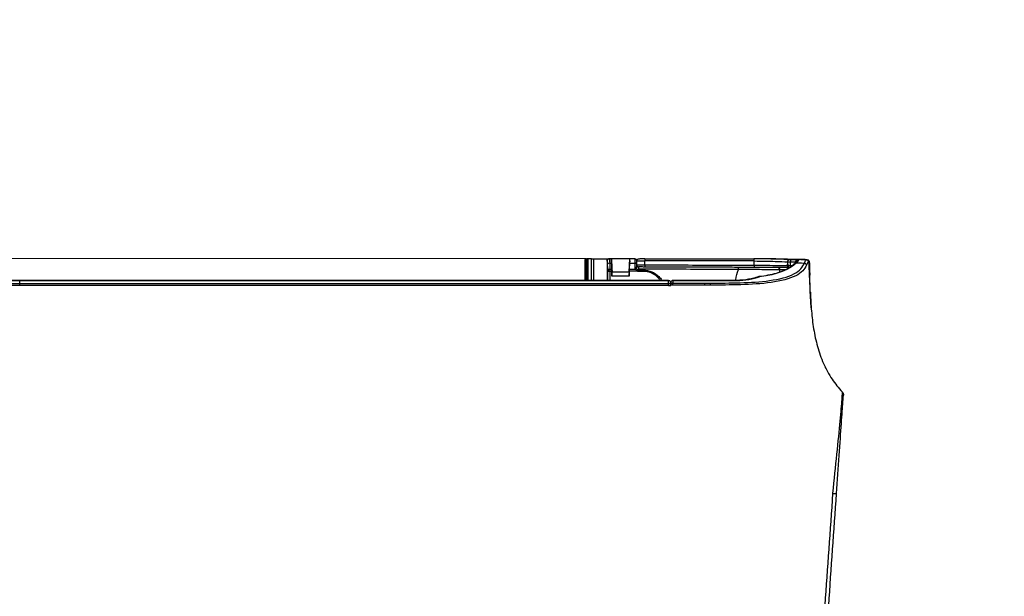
# Model space of a CAD drawing. Header units: millimetres. Extents: x -424979 to 718034, y -72486 to 344972.
# Tile 115 of 256: x 373676 to 374218, y 63550 to 63867. Entities that reach past the tile are written whole.
import ezdxf
from ezdxf.xclip import XClip

# ---------------------------------------------------------------- set-up
doc = ezdxf.new("R2010")
doc.units = ezdxf.units.MM
doc.header["$MEASUREMENT"] = 0
doc.header["$XCLIPFRAME"] = 0
doc.layers.add('0100_001_1_0_Nr_pióra__1', color=7, linetype='Continuous', lineweight=13)
doc.layers.add('IS_KLIM_urządzenia', color=3, linetype='Continuous')
doc.layers.add('Rysunki i obrazki', color=7, linetype='Continuous')
picture_1 = doc.add_image_def('image1.tif', size_in_pixel=(4960, 3508))

# ---------------------------------------------------------------- blocks, each defined once
blk = doc.blocks.new('Rysunek_1_1', base_point=(-285945.28, 74341.74))
at = {"layer": '0100_001_1_0_Nr_pióra__1', "color": 7, "lineweight": 13}
image = blk.add_image(picture_1, insert=(-264947.95, 89188.04), size_in_units=(41994.67, 29692.6), rotation=180, dxfattribs=at)
image.set_boundary_path([(-0.5, -0.5), (4959.5, 3507.5)])
blk = doc.blocks.new('G$CFEA986A8')
at = {"layer": 'IS_KLIM_urządzenia', "linetype": 'Continuous'}
for p, q in [((902.57, 201.14), (563.89, 201.26)), ((902.37, 200.15), (902.37, 200.94)), ((902.37, 196.17), (902.37, 200.15)), ((902.57, 201.14), (902.77, 201.14)), ((902.57, 201.14), (902.57, 200.15)), ((902.57, 200.15), (902.57, 196.17)), ((902.77, 200.15), (902.57, 200.15)), ((903.79, 201.14), (902.77, 201.14)), ((902.77, 200.15), (902.77, 201.14)), ((902.78, 196.17), (902.77, 200.15)), ((902.97, 200.94), (902.97, 200.15)), ((902.97, 200.15), (902.98, 196.17)), ((908.45, 201.14), (907.89, 201.14)), ((908.01, 200.14), (908.41, 200.14)), ((912.52, 201.14), (908.47, 201.14)), ((912.52, 201.14), (912.37, 198.14)), ((912.55, 201.14), (912.52, 201.14)), ((913.83, 201.14), (912.55, 201.14)), ((912.56, 198.77), (912.59, 200.14)), ((912.59, 200.14), (913.83, 200.14)), ((913.83, 199.19), (913.83, 200.14)), ((914.13, 200.84), (914.13, 199.99)), ((914.13, 199.99), (914.13, 199.04)), ((772.5, 196.17), (772.5, 196.12)), ((772.5, 195.46), (772.5, 196.12)), ((772.5, 195.01), (772.5, 195.46)), ((921.53, 196.12), (921.53, 196.17)), ((921.53, 195.01), (921.53, 195.46))]:
    blk.add_line(p, q, dxfattribs=at)
at = {"layer": 'IS_KLIM_urządzenia', "linetype": 'Continuous', "extrusion": (0, 0, -1)}
for centre, radius, start, end in [((-902.57, 200.94), 0.2, 0.06, 90), ((-902.77, 200.94), 0.2, 90, 179.94), ((-913.83, 200.84), 0.3, 90, 180), ((-914.63, 199.19), 0.8, 328.4419, 0), ((-914.63, 199.04), 0.5, 328.4419, 360), ((-949.35, 200.44), 0.5, 357.7297, 89), ((-949.38, 199.62), 0.5, 270.2, 357.9509)]:
    blk.add_arc(centre, radius, start, end, dxfattribs=at)
at = {"layer": 'IS_KLIM_urządzenia', "linetype": 'Continuous', "extrusion": (1.00954e-06, -2.82004e-16, 1)}
blk.add_arc((953.43, 198.1, 0), 0.5, 336.3033, 1.7827, dxfattribs=at)
at = {"layer": 'IS_KLIM_urządzenia', "linetype": 'Continuous', "extrusion": (1.60164e-27, -6.12303e-17, -1)}
blk.add_arc((-921.53, 195.67), 0.5, 90, 180, dxfattribs=at)
at = {"layer": 'IS_KLIM_urządzenia', "linetype": 'Continuous'}
blk.add_arc((922.53, 195.67), 0.5, 90, 180, dxfattribs=at)
for centre, major_axis, ratio, start_param, end_param in [((902.57, 200.15), (-0.2, 0), 0.005236, 4.712394, 6.283185), ((902.77, 200.15), (-0.2, 0), 0.005236, 3.141593, 4.712397), ((907.89, 200.64), (0, -0.5), 0.996195, 3.141593, 4.711612), ((908.01, 199.89), (-0.499, -0.025), 0.499537, 4.687551, 6.182407), ((913.83, 199.99), (-0.3, 0), 0.500503, 3.141593, 4.742589), ((913.83, 199.04), (-0.3, 0), 0.500503, 3.141593, 4.742589), ((914.63, 199.71), (0.5, 0), 0.97477, 3.141593, 4.707041), ((914.65, 199.74), (-0.002, -0.5), 0.988846, 4.715581, 6.283185), ((916.08, 199.73), (-0.002, -0.5), 0.034879, 4.710765, 6.283185), ((916.08, 200.61), (0, -0.5), 0.034873, 3.089201, 4.710644), ((941.09, 200.61), (0, -0.5), 0.034873, 3.089633, 4.710644), ((941.13, 200.61), (0, 0.5), 0.034873, 6.231234, 7.852245), ((941.17, 199.65), (-0.002, -0.5), 0.034879, 4.710765, 6.283185), ((946.76, 198.64), (0.002, 0.49), 0.738248, 4.644813, 6.283185), ((949.95, 200.45), (0.009, -0.5), 0.86661, 3.141593, 4.730312), ((949.98, 199.62), (-0.002, -0.5), 0.86639, 4.745476, 5.27577), ((950.87, 199.75), (-0.375, 0.331), 0.874767, 5.323694, 7.085331), ((951.12, 200.47), (0.009, -0.5), 0.866632, 3.141593, 4.730968), ((951.61, 200.49), (-0.144, 0.479), 0.997743, 5.938151, 6.276421), ((952.71, 199.67), (-0.457, 0.203), 0.909388, 3.595277, 5.050644), ((953.13, 200.41), (0.026, 0.499), 0.9983, 4.780824, 6.283185), ((908.08, 198.46), (-0.499, -0.025), 0.499537, 4.687551, 6.182407), ((908.08, 198.21), (-0.5, 0), 0.001724, 4.74727, 6.195919), ((913.95, 198.62), (-0.256, -0.157), 0.454954, 3.141593, 4.474043), ((914.63, 198.74), (0.5, 0), 0.003693, 3.75529, 4.703662), ((914.41, 198.27), (0.084, 0.288), 0.033955, 0, 1.578937), ((914.63, 198.24), (0, -0.3), 0.034873, 3.141593, 4.710644), ((915.73, 198.24), (0, -0.3), 0.034873, 3.141593, 4.710644), ((942.41, 196.53), (0.154, -0.476), 0.571177, 2.610999, 3.141593), ((942.41, 196.53), (-0.055, 0.497), 0.256635, 5.838948, 6.28321), ((921.53, 195.67), (-0.5, 0), 0.894842, 3.141593, 4.712389), ((921.53, 195.01), (-0.5, 0), 0.894842, 3.141593, 4.712389), ((921.53, 195.01), (-0.5, 0), 0.001524, 1.570796, 3.141593), ((922.53, 195.67), (0.5, 0), 0.910452, 1.566816, 3.141593), ((922.53, 195.11), (0.5, 0), 0.910238, 1.566572, 3.141593), ((922.53, 195.11), (0.5, 0), 0.001837, 3.141593, 4.717362), ((922.53, 195.67), (0, 0.5), 0.009623, 5.856747, 6.283185), ((922.53, 195.11), (0.001, 0.5), 0.004977, 4.710563, 5.856245), ((937.19, 195.67), (0, 0.5), 0.010876, 5.85437, 6.283185)]:
    blk.add_ellipse(centre, major_axis=major_axis, ratio=ratio, start_param=start_param, end_param=end_param, dxfattribs=at)
at = {"layer": 'IS_KLIM_urządzenia', "linetype": 'Continuous', "extrusion": (0, 0, -1)}
for centre, major_axis, ratio, start_param, end_param in [((912.44, 199.14), (-0.11, -2), 0.052397, 3.13883, 4.18571), ((913.83, 199.14), (0, -2), 0.005231, 2.094713, 3.141593)]:
    blk.add_ellipse(centre, major_axis=major_axis, ratio=ratio, start_param=start_param, end_param=end_param, dxfattribs=at)
at = {"layer": 'IS_KLIM_urządzenia', "linetype": 'Continuous'}
for points, degree in [([(903.79, 201.14), (903.95, 201.14), (904.1, 201.14), (904.26, 201.14)], 3), ([(903.79, 196.17), (903.79, 197.83), (903.79, 199.49), (903.79, 201.14)], 3), ([(904.26, 201.14), (904.26, 199.49), (904.26, 197.83), (904.26, 196.17)], 3), ([(907.4, 200.64), (907.39, 200.64), (907.39, 200.64), (907.39, 200.64)], 3), ([(907.39, 200.64), (907.39, 199.15), (907.39, 197.66), (907.39, 196.17)], 3), ([(907.88, 201.14), (907.89, 201.14), (907.89, 201.14), (907.89, 201.14)], 3), ([(908.41, 200.14), (908.42, 199.66), (908.43, 199.17), (908.44, 198.69)], 3), ([(908.47, 201.14), (908.46, 201.14), (908.45, 201.14), (908.45, 201.14)], 3), ([(908.62, 198.14), (908.57, 199.14), (908.52, 200.14), (908.47, 201.14)], 3), ([(914.13, 200.54), (914.13, 200.36), (914.13, 200.17), (914.13, 199.99)], 3), ([(914.65, 199.24), (914.64, 199.24), (914.63, 199.24), (914.63, 199.23)], 3), ([(916.07, 199.74), (916.07, 200.03), (916.07, 200.32), (916.07, 200.62)], 3), ([(916.08, 201.11), (924.42, 201.11), (932.75, 201.11), (941.09, 201.11)], 3), ([(941.07, 200.62), (941.08, 200.62), (941.1, 200.62), (941.11, 200.62)], 3), ([(950.89, 200.21), (949.55, 198.7), (946.42, 197.44), (942.41, 196.99)], 3), ([(948.85, 200.42), (948.86, 200.19), (948.87, 199.97), (948.87, 199.74)], 3), ([(948.88, 199.6), (948.88, 199.6), (949.11, 199.6), (949.55, 199.6)], 3), ([(949.55, 199.6), (949.68, 199.6), (949.82, 199.6), (949.95, 199.6)], 3), ([(951.64, 200.99), (951.56, 200.97), (951.29, 200.69), (950.89, 200.21)], 3), ([(951.53, 200.98), (951.42, 200.97), (951.28, 200.97), (951.11, 200.97)], 3), ([(951.65, 200.98), (951.47, 200.97)], 1), ([(951.65, 200.99), (951.65, 200.99), (951.64, 200.99), (951.64, 200.99)], 3), ([(951.87, 200.98), (951.87, 200.98), (951.87, 200.98), (951.87, 200.98)], 3), ([(951.88, 200.98), (952.37, 200.96), (952.87, 200.93), (953.37, 200.9)], 3), ([(952.73, 200.13), (952.95, 200.65), (953.08, 200.92), (953.16, 200.91)], 3), ([(953.63, 200.42), (953.55, 200.42), (953.42, 200.17), (953.2, 199.67)], 3), ([(953.38, 200.9), (953.63, 200.89), (953.84, 200.67), (953.85, 200.42)], 3), ([(953.78, 200.42), (953.74, 200.42), (953.73, 200.42), (953.63, 200.42)], 3), ([(907.58, 196.17), (907.58, 196.85), (907.59, 197.53), (907.59, 198.21)], 3), ([(908.07, 198.21), (908.07, 197.53), (908.07, 196.85), (908.07, 196.17)], 3), ([(908.46, 198.19), (908.33, 198.19), (908.2, 198.2), (908.07, 198.21)], 3), ([(908.08, 198.71), (908.2, 198.7), (908.32, 198.69), (908.44, 198.69)], 3), ([(914.4, 198.27), (913.78, 198.27), (913.16, 198.27), (912.54, 198.27)], 3), ([(912.56, 198.77), (913.02, 198.77), (913.48, 198.77), (913.94, 198.77)], 3), ([(914.13, 198.74), (914.13, 198.82), (914.13, 198.91), (914.13, 198.98)], 3), ([(914.62, 198.24), (914.55, 198.24), (914.47, 198.25), (914.4, 198.27)], 3), ([(914.49, 198.56), (914.54, 198.54), (914.59, 198.54), (914.63, 198.54)], 3), ([(936.94, 196.3), (937.09, 197.09), (937.3, 197.88), (937.59, 198.66)], 3), ([(942.26, 197.01), (940.8, 196.54), (939.06, 196.17), (937.19, 196.17)], 3), ([(937.19, 196.13), (939.13, 196.13), (940.91, 196.5), (942.41, 196.99)], 3), ([(937.59, 198.66), (937.59, 198.66), (937.59, 198.66), (937.59, 198.66)], 3), ([(942.26, 197.01), (941.32, 196.71), (940.35, 196.47), (939.34, 196.33)], 3), ([(947, 198.6), (946.98, 198.42), (946.96, 198.23), (946.95, 198.04)], 3), ([(947.09, 198.59), (947.05, 198.6), (947.01, 198.6), (946.96, 198.61)], 3), ([(953.9, 198.93), (953.92, 198.4), (953.94, 197.87), (953.95, 197.34)], 3), ([(954.08, 193.57), (954.03, 194.82), (953.99, 196.07), (953.96, 197.32)], 3), ([(448.64, 196.29), (505.06, 196.29), (561.48, 196.29), (772.5, 196.17)], 3), ([(772.5, 196.12), (561.48, 196.24), (505.06, 196.24), (448.64, 196.24)], 3), ([(772.5, 195.01), (561.48, 195.13), (505.06, 195.13), (448.64, 195.13)], 3), ([(772.5, 196.17), (822.17, 196.17), (871.85, 196.17), (921.53, 196.17)], 3), ([(922.03, 195.11), (922.03, 195.29), (922.03, 195.48), (922.03, 195.67)], 3), ([(922.03, 195.1), (922.03, 195.07), (922.03, 195.04), (922.03, 195.01)], 3), ([(922.53, 195.56), (924.95, 195.55), (927.37, 195.55), (929.79, 195.53)], 3), ([(929.79, 195.08), (927.37, 195.09), (924.95, 195.1), (922.53, 195.1)], 3), ([(929.79, 195.53), (929.79, 195.45), (929.79, 195.27), (929.79, 195.08)], 3), ([(929.79, 195.53), (930.21, 195.53), (930.63, 195.53), (931.05, 195.53)], 3), ([(931.05, 195.07), (931.04, 195.07), (931.03, 195.07), (931.02, 195.07)], 3), ([(954.08, 193.57), (954.08, 193.49), (954.09, 193.42), (954.09, 193.34)], 3), ([(957.65, 175.95), (957.61, 176.03), (957.57, 176.11), (957.53, 176.2)], 3), ([(961.41, 170.57), (961.6, 170.37), (961.7, 170.09), (961.68, 169.81)], 3), ([(959.21, 147.27), (958, 130.15), (956.79, 113.02), (955.58, 95.9)], 3), ([(956.51, 95.85), (957.7, 112.97), (958.9, 130.09), (960.1, 147.21)], 3)]:
    blk.add_open_spline(points, degree=degree, dxfattribs=at)
for points, knots in [([(904.26, 201.14), (905.3, 201.14), (906.35, 201.14), (907.41, 201.14), (907.42, 201.14), (907.59, 201.14), (907.74, 201.14), (907.88, 201.14)], [0, 0, 0, 0, 0.863472, 0.863472, 0.877231, 0.877231, 1, 1, 1, 1]), ([(907.39, 200.64), (907.39, 200.7), (907.4, 200.75), (907.43, 200.86), (907.46, 200.91), (907.53, 201), (907.57, 201.04), (907.67, 201.09), (907.72, 201.12), (907.81, 201.14), (907.85, 201.14), (907.88, 201.14)], [0, 0, 0, 0, 0.21439, 0.21439, 0.428764, 0.428764, 0.643392, 0.643392, 0.858543, 0.858543, 1, 1, 1, 1]), ([(907.51, 199.89), (907.5, 200.05), (907.49, 200.2), (907.47, 200.42), (907.45, 200.5), (907.43, 200.61), (907.41, 200.64), (907.4, 200.64)], [0, 0, 0, 0, 0.353543, 0.353543, 0.676789, 0.676789, 1, 1, 1, 1]), ([(907.58, 198.46), (907.57, 198.71), (907.56, 198.96), (907.53, 199.44), (907.52, 199.66), (907.51, 199.89)], [0, 0, 0, 0, 0.522709, 0.522709, 1, 1, 1, 1]), ([(907.89, 201.14), (907.91, 201.14), (907.92, 201.1), (907.95, 200.95), (907.96, 200.84), (907.99, 200.55), (908, 200.35), (908.01, 200.14)], [0, 0, 0, 0, 0.323073, 0.323073, 0.646292, 0.646292, 1, 1, 1, 1]), ([(908.01, 200.14), (908.02, 199.85), (908.04, 199.56), (908.06, 199.09), (908.07, 198.9), (908.08, 198.71)], [0, 0, 0, 0, 0.604042, 0.604042, 1, 1, 1, 1]), ([(908.41, 200.14), (908.41, 200.33), (908.4, 200.51), (908.41, 200.8), (908.41, 200.92), (908.42, 201.09), (908.44, 201.14), (908.45, 201.14)], [0, 0, 0, 0, 0.320954, 0.320954, 0.641904, 0.641904, 1, 1, 1, 1]), ([(916.08, 201.11), (915.92, 201.11), (915.58, 201.11), (915.09, 201.1), (914.76, 201.08), (914.6, 201.05), (914.48, 201.03), (914.36, 200.97), (914.25, 200.87), (914.17, 200.73), (914.13, 200.61), (914.14, 200.54), (914.14, 200.54)], [0, 0, 0, 0, 0.161926, 0.367066, 0.579486, 0.703061, 0.770747, 0.816557, 0.869414, 0.929709, 0.994845, 1, 1, 1, 1]), ([(916.07, 200.62), (915.94, 200.62), (915.82, 200.61), (915.48, 200.61), (915.27, 200.61), (914.89, 200.6), (914.71, 200.59), (914.43, 200.58), (914.32, 200.57), (914.17, 200.56), (914.13, 200.55), (914.13, 200.54)], [0, 0, 0, 0, 0.119883, 0.119883, 0.339691, 0.339691, 0.55974, 0.55974, 0.779888, 0.779888, 1, 1, 1, 1]), ([(914.16, 199.74), (914.19, 199.74), (914.26, 199.74), (914.47, 199.74), (914.61, 199.74), (914.94, 199.74), (915.13, 199.74), (915.57, 199.74), (915.82, 199.74), (916.07, 199.74)], [0, 0, 0, 0, 0.243193, 0.243193, 0.486385, 0.486385, 0.729578, 0.729578, 1, 1, 1, 1]), ([(914.63, 199.23), (914.63, 199.21), (914.63, 199.19), (914.63, 199.13), (914.63, 199.09), (914.63, 199.01), (914.63, 198.96), (914.63, 198.85), (914.63, 198.8), (914.63, 198.74)], [0, 0, 0, 0, 0.251437, 0.251437, 0.502865, 0.502865, 0.754279, 0.754279, 1, 1, 1, 1]), ([(916.08, 199.23), (915.89, 199.24), (915.71, 199.24), (915.38, 199.24), (915.24, 199.24), (914.99, 199.24), (914.89, 199.24), (914.73, 199.24), (914.67, 199.24), (914.65, 199.24)], [0, 0, 0, 0, 0.270422, 0.270422, 0.513615, 0.513615, 0.756808, 0.756808, 1, 1, 1, 1]), ([(941.07, 200.62), (940.74, 200.62), (940.4, 200.62), (938.74, 200.62), (937.41, 200.62), (930.74, 200.62), (925.41, 200.62), (918.74, 200.62), (917.4, 200.62), (916.07, 200.62)], [0, 0, 0, 0, 0.039967, 0.039967, 0.199835, 0.199835, 0.839306, 0.839306, 1, 1, 1, 1]), ([(916.07, 199.74), (916.4, 199.73), (916.73, 199.73), (918.4, 199.73), (919.73, 199.72), (926.39, 199.7), (931.72, 199.68), (938.42, 199.66), (939.78, 199.65), (941.15, 199.65)], [0, 0, 0, 0, 0.039838, 0.039838, 0.199192, 0.199192, 0.836607, 0.836607, 1, 1, 1, 1]), ([(941.17, 199.15), (940.83, 199.15), (940.5, 199.15), (938.83, 199.16), (937.5, 199.16), (930.84, 199.18), (925.51, 199.2), (918.81, 199.22), (917.45, 199.23), (916.08, 199.23)], [0, 0, 0, 0, 0.039838, 0.039838, 0.199192, 0.199192, 0.836607, 0.836607, 1, 1, 1, 1]), ([(931.05, 195.53), (933.36, 195.52), (935.66, 195.57), (940.26, 195.7), (942.58, 195.82), (946.89, 196.44), (948.95, 196.94), (951.65, 198.37), (952.34, 199.25), (952.73, 200.13)], [0, 0, 0, 0, 0.25, 0.25, 0.5, 0.5, 0.75, 0.75, 1, 1, 1, 1]), ([(953.2, 199.67), (952.8, 198.78), (952.09, 197.91), (949.34, 196.5), (947.25, 196), (942.85, 195.37), (940.48, 195.24), (935.77, 195.12), (933.41, 195.07), (931.05, 195.07)], [0, 0, 0, 0, 0.25, 0.25, 0.5, 0.5, 0.75, 0.75, 1, 1, 1, 1]), ([(937.59, 198.66), (937.59, 198.72), (937.59, 198.77), (937.59, 198.88), (937.59, 198.93), (937.59, 199.02), (937.58, 199.05), (937.58, 199.11), (937.58, 199.14), (937.58, 199.15), (937.58, 199.16), (937.58, 199.16), (937.58, 199.16), (937.58, 199.16)], [0, 0, 0, 0, 0.215384, 0.215384, 0.430768, 0.430768, 0.646164, 0.646164, 0.861588, 0.861588, 0.968092, 0.968092, 1, 1, 1, 1]), ([(948.84, 201.02), (948.83, 201.02), (948.3, 201.03), (947.14, 201.07), (945.21, 201.1), (943.52, 201.11), (942.31, 201.11), (941.7, 201.11), (941.39, 201.11), (941.22, 201.11), (941.13, 201.11), (941.09, 201.11)], [0, 0, 0, 0, 0.004945, 0.253708, 0.502472, 0.751236, 0.875618, 0.937809, 0.968905, 0.984452, 1, 1, 1, 1]), ([(941.11, 200.62), (941.11, 200.6), (941.11, 200.58), (941.13, 200.26), (941.14, 199.95), (941.15, 199.65)], [0, 0, 0, 0, 0.050907, 0.050907, 1, 1, 1, 1]), ([(941.11, 200.62), (943.18, 200.61), (945.18, 200.56), (948.02, 200.45), (948.85, 200.42), (948.85, 200.42)], [0, 0, 0, 0, 0.5, 0.5, 1, 1, 1, 1]), ([(949.34, 200.94), (949.35, 200.94), (948.46, 200.96), (945.43, 201.07), (943.32, 201.12), (941.13, 201.11)], [0, 0, 0, 0, 0.5, 0.5, 1, 1, 1, 1]), ([(941.15, 199.65), (943.21, 199.64), (945.21, 199.62), (948.05, 199.61), (948.88, 199.6), (948.88, 199.6)], [0, 0, 0, 0, 0.5, 0.5, 1, 1, 1, 1]), ([(948.92, 199.12), (948.52, 199.12), (947.86, 199.12), (945.48, 199.13), (943.36, 199.14), (941.17, 199.15)], [0, 0, 0, 0, 0.365319, 0.365319, 1, 1, 1, 1]), ([(950.4, 200.02), (950.34, 199.94), (950.05, 199.6), (949.22, 199.02), (947.89, 198.34), (946.25, 197.76), (944.39, 197.32), (942.98, 197.08), (942.2, 197.02), (942.12, 197.01)], [0, 0, 0, 0, 0.063833, 0.253259, 0.439583, 0.622959, 0.803555, 0.981106, 1, 1, 1, 1]), ([(946.96, 198.61), (946.96, 198.63), (946.96, 198.65), (946.96, 198.69), (946.95, 198.71), (946.95, 198.77), (946.94, 198.81), (946.93, 198.9), (946.91, 198.95), (946.88, 199.03), (946.86, 199.06), (946.82, 199.11), (946.8, 199.12), (946.77, 199.13), (946.77, 199.13), (946.76, 199.13)], [0, 0, 0, 0, 0.079375, 0.079375, 0.152142, 0.152142, 0.308093, 0.308093, 0.533795, 0.533795, 0.744603, 0.744603, 0.955402, 0.955402, 1, 1, 1, 1]), ([(948.84, 201.02), (949.2, 201), (949.92, 200.98), (950.51, 200.96), (950.78, 200.96), (950.82, 200.96)], [0, 0, 0, 0, 0.463265, 0.920562, 1, 1, 1, 1]), ([(948.85, 200.42), (948.85, 200.42), (948.93, 200.42), (949.2, 200.42), (949.34, 200.43), (949.52, 200.43)], [0, 0, 0, 0, 0.594507, 0.594507, 1, 1, 1, 1]), ([(948.85, 200.42), (948.86, 200.2), (948.87, 199.99), (948.88, 199.72), (948.88, 199.66), (948.88, 199.6)], [0, 0, 0, 0, 0.787839, 0.787839, 1, 1, 1, 1]), ([(948.9, 198.92), (948.9, 199.03), (948.9, 199.14), (948.89, 199.41), (948.88, 199.57), (948.87, 199.78), (948.87, 199.84), (948.87, 199.9)], [0, 0, 0, 0, 0.306223, 0.306223, 0.782025, 0.782025, 1, 1, 1, 1]), ([(948.87, 199.88), (948.87, 199.82), (948.87, 199.77), (948.88, 199.57), (948.89, 199.41), (948.9, 199.14), (948.9, 199.03), (948.9, 198.92)], [0, 0, 0, 0, 0.200661, 0.200661, 0.688787, 0.688787, 1, 1, 1, 1]), ([(948.9, 198.9), (948.9, 198.95), (948.9, 199), (948.89, 199.17), (948.89, 199.28), (948.88, 199.46), (948.88, 199.53), (948.88, 199.59), (948.88, 199.6), (948.88, 199.6)], [0, 0, 0, 0, 0.111069, 0.111069, 0.444253, 0.444253, 0.778253, 0.778253, 1, 1, 1, 1]), ([(948.89, 199.29), (948.89, 199.28), (948.89, 199.28), (948.89, 199.17), (948.9, 199.05), (948.9, 198.92)], [0, 0, 0, 0, 0.062899, 0.062899, 1, 1, 1, 1]), ([(949.94, 200.95), (949.78, 200.94), (949.65, 200.94), (949.41, 200.94), (949.34, 200.94), (949.34, 200.94)], [0, 0, 0, 0, 0.405495, 0.405495, 1, 1, 1, 1]), ([(949.52, 200.43), (949.68, 200.43), (949.85, 200.44), (950.24, 200.44), (950.46, 200.45), (950.68, 200.45)], [0, 0, 0, 0, 0.427577, 0.427577, 1, 1, 1, 1]), ([(949.55, 199.6), (949.54, 199.67), (949.54, 199.74), (949.53, 200.01), (949.52, 200.22), (949.52, 200.43)], [0, 0, 0, 0, 0.242772, 0.242772, 1, 1, 1, 1]), ([(951.11, 200.97), (951.05, 200.97), (951, 200.97), (950.61, 200.96), (950.27, 200.95), (949.94, 200.95)], [0, 0, 0, 0, 0.140287, 0.140287, 1, 1, 1, 1]), ([(951.47, 200.97), (951.44, 200.96), (951.35, 200.93), (951.24, 200.85), (951.05, 200.69), (950.79, 200.42), (950.54, 200.13), (950.49, 200.07)], [0, 0, 0, 0, 0.055654, 0.152218, 0.398919, 0.883415, 1, 1, 1, 1]), ([(950.89, 200.21), (951.29, 200.19), (951.68, 200.18), (952.3, 200.15), (952.51, 200.14), (952.73, 200.13)], [0, 0, 0, 0, 0.64643, 0.64643, 1, 1, 1, 1]), ([(951.3, 200.97), (951.33, 200.97), (951.36, 200.97), (951.43, 200.97), (951.47, 200.97), (951.52, 200.97), (951.53, 200.98), (951.53, 200.98)], [0, 0, 0, 0, 0.196485, 0.196485, 0.598241, 0.598241, 1, 1, 1, 1]), ([(953.16, 200.91), (952.82, 200.93), (952.49, 200.95), (951.99, 200.98), (951.82, 200.98), (951.65, 200.99)], [0, 0, 0, 0, 0.665624, 0.665624, 1, 1, 1, 1]), ([(953.16, 200.91), (953.26, 200.91), (953.27, 200.91), (953.35, 200.9), (953.38, 200.9), (953.38, 200.9)], [0, 0, 0, 0, 0.500965, 0.500965, 1, 1, 1, 1]), ([(954.28, 189.89), (954.28, 189.89), (954.28, 189.9), (954.27, 190.02), (954.23, 190.6), (954.14, 191.94), (954.03, 194.22), (953.91, 197.18), (953.82, 199.32), (953.78, 200.42)], [0, 0, 0, 0, 0.003556, 0.013419, 0.063305, 0.179289, 0.407722, 0.697868, 1, 1, 1, 1]), ([(953.85, 200.42), (953.85, 200.42), (953.85, 200.42), (953.85, 200.42), (953.82, 200.42), (953.79, 200.42), (953.79, 200.42), (953.79, 200.42)], [0, 0, 0, 0, 0.184418, 0.184418, 0.99996, 0.99996, 1, 1, 1, 1]), ([(953.85, 200.35), (953.85, 200.35), (953.85, 200.34), (953.85, 200.28), (953.86, 200.2), (953.87, 199.99), (953.87, 199.86), (953.88, 199.58), (953.89, 199.42), (953.9, 199.15), (953.9, 199.04), (953.9, 198.93)], [0, 0, 0, 0, 0.028642, 0.028642, 0.295178, 0.295178, 0.560807, 0.560807, 0.826045, 0.826045, 1, 1, 1, 1]), ([(907.58, 198.46), (907.58, 198.45), (907.58, 198.45), (907.58, 198.41), (907.58, 198.37), (907.59, 198.3), (907.59, 198.25), (907.59, 198.21)], [0, 0, 0, 0, 0.085637, 0.085637, 0.50049, 0.50049, 1, 1, 1, 1]), ([(908.07, 198.21), (908.07, 198.21), (908.07, 198.22), (908.07, 198.3), (908.07, 198.39), (908.07, 198.54), (908.08, 198.61), (908.08, 198.68), (908.08, 198.7), (908.08, 198.71)], [0, 0, 0, 0, 0.016895, 0.016895, 0.500026, 0.500026, 0.914477, 0.914477, 1, 1, 1, 1]), ([(908.44, 198.69), (908.44, 198.59), (908.45, 198.48), (908.46, 198.31), (908.46, 198.25), (908.46, 198.19)], [0, 0, 0, 0, 0.648219, 0.648219, 1, 1, 1, 1]), ([(908.46, 198.19), (908.46, 198.17), (908.46, 198.16), (908.48, 197.81), (908.5, 197.48), (908.52, 197.14)], [0, 0, 0, 0, 0.042191, 0.042191, 1, 1, 1, 1]), ([(908.52, 197.14), (908.51, 197.26), (908.51, 197.37), (908.5, 197.58), (908.5, 197.68), (908.49, 197.86), (908.49, 197.93), (908.5, 198.05), (908.5, 198.09), (908.51, 198.13), (908.51, 198.14), (908.52, 198.14)], [0, 0, 0, 0, 0.215427, 0.215427, 0.43087, 0.43087, 0.646084, 0.646084, 0.860997, 0.860997, 1, 1, 1, 1]), ([(908.52, 198.14), (909.18, 198.14), (909.85, 198.14), (910.52, 198.14), (910.53, 198.14), (911.18, 198.14), (911.83, 198.14), (912.48, 198.14)], [0, 0, 0, 0, 0.504617, 0.504617, 0.508808, 0.508808, 1, 1, 1, 1]), ([(912.48, 197.14), (911.81, 197.14), (911.14, 197.14), (909.82, 197.14), (909.17, 197.14), (908.52, 197.14)], [0, 0, 0, 0, 0.504597, 0.504597, 1, 1, 1, 1]), ([(912.48, 197.14), (912.49, 197.48), (912.51, 197.81), (912.53, 198.18), (912.53, 198.23), (912.54, 198.27)], [0, 0, 0, 0, 0.885108, 0.885108, 1, 1, 1, 1]), ([(912.48, 198.14), (912.48, 198.14), (912.49, 198.12), (912.5, 198.05), (912.5, 197.99), (912.5, 197.85), (912.5, 197.77), (912.5, 197.58), (912.49, 197.47), (912.48, 197.29), (912.48, 197.22), (912.48, 197.14)], [0, 0, 0, 0, 0.215444, 0.215444, 0.430943, 0.430943, 0.645652, 0.645652, 0.859614, 0.859614, 1, 1, 1, 1]), ([(912.54, 198.27), (912.54, 198.38), (912.55, 198.5), (912.55, 198.66), (912.55, 198.72), (912.56, 198.77)], [0, 0, 0, 0, 0.645591, 0.645591, 1, 1, 1, 1]), ([(913.94, 198.77), (913.98, 198.69), (914.02, 198.61), (914.12, 198.47), (914.18, 198.41), (914.3, 198.32), (914.35, 198.29), (914.4, 198.27)], [0, 0, 0, 0, 0.40011, 0.40011, 0.760145, 0.760145, 1, 1, 1, 1]), ([(914.49, 198.56), (914.46, 198.57), (914.43, 198.58), (914.36, 198.62), (914.32, 198.65), (914.26, 198.7), (914.24, 198.73), (914.22, 198.76), (914.21, 198.77), (914.21, 198.78)], [0, 0, 0, 0, 0.256779, 0.256779, 0.615768, 0.615768, 0.927089, 0.927089, 1, 1, 1, 1]), ([(915.72, 198.24), (915.52, 198.24), (915.32, 198.24), (914.96, 198.24), (914.79, 198.24), (914.62, 198.24)], [0, 0, 0, 0, 0.545123, 0.545123, 1, 1, 1, 1]), ([(937.59, 198.66), (937.25, 198.66), (936.92, 198.66), (935.26, 198.67), (933.92, 198.67), (927.26, 198.7), (921.92, 198.72), (915.94, 198.74), (915.28, 198.74), (914.63, 198.74)], [0, 0, 0, 0, 0.043508, 0.043508, 0.217737, 0.217737, 0.914651, 0.914651, 1, 1, 1, 1]), ([(914.63, 198.54), (914.83, 198.54), (915.03, 198.54), (915.4, 198.54), (915.57, 198.54), (915.73, 198.54)], [0, 0, 0, 0, 0.545123, 0.545123, 1, 1, 1, 1]), ([(919.6, 196.19), (919.44, 196.43), (919.25, 196.66), (918.18, 197.73), (916.97, 198.24), (915.72, 198.24)], [0, 0, 0, 0, 0.192531, 0.192531, 1, 1, 1, 1]), ([(915.73, 198.54), (917.05, 198.54), (918.35, 198), (919.54, 196.8), (919.78, 196.5), (919.98, 196.17)], [0, 0, 0, 0, 0.772238, 0.772238, 1, 1, 1, 1]), ([(947, 198.61), (945.56, 198.61), (943.97, 198.62), (940.8, 198.64), (939.2, 198.65), (937.59, 198.66)], [0, 0, 0, 0, 0.5, 0.5, 1, 1, 1, 1]), ([(947.12, 198.6), (947.11, 198.6), (947.11, 198.6), (947.1, 198.6), (947.1, 198.6), (947.09, 198.6), (947.09, 198.6), (947.09, 198.6), (947.09, 198.6), (947.09, 198.59), (947.09, 198.59), (947.09, 198.59), (947.09, 198.59), (947.09, 198.59)], [0, 0, 0, 0, 0.615634, 0.615634, 0.835116, 0.835116, 0.937229, 0.937229, 0.970666, 0.970666, 0.991316, 0.991316, 1, 1, 1, 1]), ([(948.34, 198.61), (948.2, 198.61), (948.06, 198.61), (947.67, 198.6), (947.43, 198.6), (947.12, 198.6)], [0, 0, 0, 0, 0.367139, 0.367139, 1, 1, 1, 1]), ([(953.96, 197.32), (953.96, 197.33), (953.96, 197.35), (953.95, 197.46), (953.95, 197.55), (953.94, 197.71), (953.94, 197.79), (953.94, 197.89), (953.94, 197.92), (953.94, 197.94)], [0, 0, 0, 0, 0.073533, 0.073533, 0.446951, 0.446951, 0.819136, 0.819136, 1, 1, 1, 1]), ([(953.96, 197.32), (953.96, 197.33), (953.96, 197.35), (953.95, 197.46), (953.95, 197.55), (953.94, 197.71), (953.94, 197.79), (953.94, 197.89), (953.94, 197.92), (953.94, 197.94)], [0, 0, 0, 0, 0.073549, 0.073549, 0.446953, 0.446953, 0.819124, 0.819124, 1, 1, 1, 1]), ([(953.96, 197.32), (953.96, 197.33), (953.96, 197.35), (953.95, 197.46), (953.95, 197.55), (953.94, 197.71), (953.94, 197.79), (953.94, 197.89), (953.94, 197.92), (953.94, 197.94)], [0, 0, 0, 0, 0.07355, 0.07355, 0.446954, 0.446954, 0.819125, 0.819125, 1, 1, 1, 1]), ([(448.64, 195.58), (499.41, 195.58), (550.18, 195.58), (761.2, 195.46), (766.85, 195.46), (772.5, 195.46)], [0, 0, 0, 0, 0.899861, 0.899861, 1, 1, 1, 1]), ([(921.53, 196.12), (921.36, 196.12), (921.19, 196.12), (919.69, 196.12), (918.36, 196.12), (911.69, 196.12), (906.36, 196.12), (879.69, 196.12), (858.36, 196.12), (815.52, 196.12), (794.01, 196.12), (772.5, 196.12)], [0, 0, 0, 0, 0.003355, 0.003355, 0.030195, 0.030195, 0.137556, 0.137556, 0.566999, 0.566999, 1, 1, 1, 1]), ([(772.5, 195.46), (778.46, 195.46), (784.43, 195.46), (834.1, 195.46), (877.81, 195.46), (921.53, 195.46)], [0, 0, 0, 0, 0.120088, 0.120088, 1, 1, 1, 1]), ([(917.32, 195.01), (917.22, 195.01), (917.12, 195.01), (911.69, 195.01), (906.36, 195.01), (879.69, 195.01), (858.36, 195.01), (815.52, 195.01), (794.01, 195.01), (772.5, 195.01)], [0, 0, 0, 0, 0.002026, 0.002026, 0.112505, 0.112505, 0.554422, 0.554422, 1, 1, 1, 1]), ([(921.53, 195.01), (921.36, 195.01), (921.19, 195.01), (919.79, 195.01), (918.56, 195.01), (917.32, 195.01)], [0, 0, 0, 0, 0.118862, 0.118862, 1, 1, 1, 1]), ([(921.53, 195.46), (921.53, 195.61), (921.53, 195.76), (921.53, 195.98), (921.53, 196.05), (921.53, 196.12)], [0, 0, 0, 0, 0.674854, 0.674854, 1, 1, 1, 1]), ([(937.19, 196.17), (933.26, 196.17), (929.32, 196.17), (924.43, 196.17), (923.48, 196.17), (922.53, 196.17)], [0, 0, 0, 0, 0.804889, 0.804889, 1, 1, 1, 1]), ([(922.53, 196.13), (922.53, 195.99), (922.53, 195.85), (922.53, 195.66), (922.53, 195.61), (922.53, 195.56)], [0, 0, 0, 0, 0.728288, 0.728288, 1, 1, 1, 1]), ([(922.53, 196.13), (922.69, 196.13), (922.86, 196.13), (924.36, 196.13), (925.69, 196.13), (930.41, 196.13), (933.8, 196.13), (937.19, 196.13)], [0, 0, 0, 0, 0.033958, 0.033958, 0.30672, 0.30672, 1, 1, 1, 1]), ([(931.02, 195.07), (930.61, 195.07), (930.2, 195.07), (929.79, 195.08), (929.79, 195.08), (929.79, 195.08)], [0, 0, 0, 0, 0.999951, 0.999951, 1, 1, 1, 1]), ([(931.05, 195.53), (931.05, 195.5), (931.05, 195.46), (931.05, 195.41), (931.05, 195.4), (931.05, 195.34), (931.05, 195.29), (931.05, 195.19), (931.05, 195.13), (931.05, 195.07)], [0, 0, 0, 0, 0.339646, 0.339646, 0.410746, 0.410746, 0.705373, 0.705373, 1, 1, 1, 1]), ([(954.08, 193.57), (954.09, 193.47), (954.15, 191.99), (954.3, 189.13), (954.78, 185.02), (955.5, 181.64), (956.33, 179), (957.09, 177.07), (958, 175.22), (959.36, 172.98), (960.56, 171.47), (961.41, 170.57)], [0, 0, 0, 0, 0.012305, 0.179842, 0.347379, 0.514916, 0.598685, 0.682453, 0.766222, 0.84999, 1, 1, 1, 1]), ([(961.41, 170.57), (961.41, 170.57), (961.37, 169.97), (961.19, 167.65), (961.06, 165.95), (960.67, 161.68), (960.4, 159.11), (959.8, 153.41), (959.5, 150.38), (959.21, 147.27)], [0, 0, 0, 0, 0.250123, 0.250123, 0.500082, 0.500082, 0.750041, 0.750041, 1, 1, 1, 1]), ([(960.1, 147.21), (960.31, 150.21), (960.51, 153.15), (960.9, 158.69), (961.08, 161.2), (961.37, 165.35), (961.48, 167), (961.64, 169.24), (961.68, 169.81), (961.68, 169.81)], [0, 0, 0, 0, 0.25, 0.25, 0.5, 0.5, 0.75, 0.75, 1, 1, 1, 1]), ([(959.21, 147.27), (959.32, 147.27), (959.43, 147.26), (959.63, 147.24), (959.72, 147.24), (959.88, 147.23), (959.95, 147.22), (960.04, 147.21), (960.07, 147.21), (960.09, 147.21), (960.1, 147.21), (960.1, 147.21)], [0, 0, 0, 0, 0.230435, 0.230435, 0.460869, 0.460869, 0.691304, 0.691304, 0.881057, 0.881057, 1, 1, 1, 1]), ([(959.21, 147.27), (959.21, 147.27), (959.21, 147.27), (959.21, 147.27), (959.21, 147.27), (959.21, 147.27)], [0, 0, 0, 0, 0.629495, 0.629495, 1, 1, 1, 1])]:
    blk.add_open_spline(points, degree=3, knots=knots, dxfattribs=at)

msp = doc.modelspace()

# ---------------------------------------------------------------- block references
at = {"layer": 'IS_KLIM_urządzenia', "xscale": 2.4, "yscale": 2.4, "zscale": 2.4, "rotation": 360}
msp.add_blockref('G$CFEA986A8', (371821.69, 63253.01), dxfattribs=at)
at = {"layer": 'Rysunki i obrazki', "color": 151, "linetype": 'Continuous', "lineweight": 20, "true_color": 0x80c2ff}
ref = msp.add_blockref('Rysunek_1_1', (362616.02, 74341.74), dxfattribs=at)
XClip(ref).set_block_clipping_path([(-306942.6163847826, 59495.4358014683), (-264947.9497181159, 89188.0358014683)])

doc.saveas('drawing.dxf')
